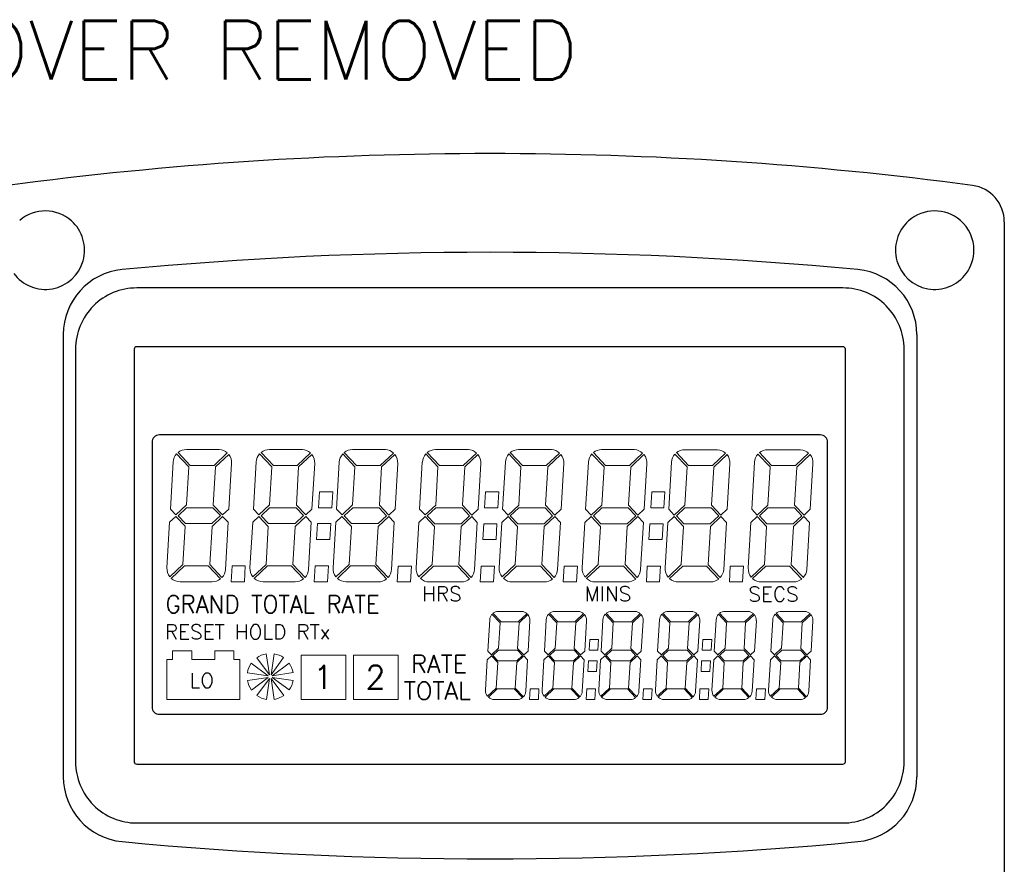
# Model space of a CAD drawing. Extents: x 0 to 501, y 0 to 279.
# Tile 4 of 12: x 37 to 70, y 71 to 99. Entities that reach past the tile are written whole.
import ezdxf

# ---------------------------------------------------------------- set-up
doc = ezdxf.new("R2010")
doc.units = 0
doc.header["$LTSCALE"] = 0.5
doc.header["$MEASUREMENT"] = 0
doc.layers.add('DISPLAY', color=6, linetype='Continuous', lineweight=25)
doc.styles.add('ROMANS', font='romans', dxfattribs={"height": 2.5})

# ---------------------------------------------------------------- blocks, each defined once
blk = doc.blocks.new('RT DISPLAY 0.25')
at = {"lineweight": 9}
for p, q in [((-10.244, 8.418), (-10.659, 8.858)), ((-9.383, 8.466), (-8.933, 8.889)), ((-8.884, 8.839), (-9.333, 8.415)), ((-7.418, 8.417), (-7.833, 8.857)), ((-6.557, 8.465), (-6.107, 8.888)), ((-6.058, 8.838), (-6.507, 8.414)), ((-4.592, 8.416), (-5.007, 8.856)), ((-3.731, 8.464), (-3.281, 8.887)), ((-3.232, 8.837), (-3.681, 8.413)), ((-1.766, 8.415), (-2.181, 8.855)), ((-0.905, 8.463), (-0.455, 8.886)), ((-0.406, 8.836), (-0.855, 8.412)), ((1.06, 8.414), (0.645, 8.854)), ((1.922, 8.462), (2.371, 8.885)), ((2.42, 8.835), (1.971, 8.411)), ((3.886, 8.413), (3.471, 8.853)), ((4.748, 8.461), (5.197, 8.884)), ((5.246, 8.834), (4.797, 8.41)), ((6.712, 8.412), (6.297, 8.852)), ((7.574, 8.46), (8.023, 8.883)), ((8.072, 8.833), (7.623, 8.409)), ((9.537, 8.412), (9.122, 8.852)), ((10.898, 8.833), (10.448, 8.409)), ((-10.775, 8.582), (-10.869, 6.981)), ((-10.775, 8.582), (-10.869, 6.981)), ((-10.321, 7.121), (-10.244, 8.418)), ((-9.333, 8.415), (-9.41, 7.118)), ((-8.878, 6.981), (-8.786, 8.529)), ((-7.949, 8.581), (-8.043, 6.98)), ((-7.949, 8.581), (-8.043, 6.98)), ((-7.495, 7.12), (-7.418, 8.417)), ((-6.507, 8.414), (-6.584, 7.117)), ((-6.052, 6.98), (-5.96, 8.528)), ((-5.123, 8.58), (-5.217, 6.979)), ((-5.123, 8.58), (-5.217, 6.979)), ((-4.669, 7.119), (-4.592, 8.416)), ((-3.681, 8.413), (-3.758, 7.116)), ((-3.226, 6.979), (-3.134, 8.527)), ((-2.297, 8.579), (-2.391, 6.978)), ((-2.297, 8.579), (-2.391, 6.978)), ((-1.843, 7.118), (-1.766, 8.415)), ((-0.855, 8.412), (-0.931, 7.115)), ((-0.4, 6.978), (-0.308, 8.526)), ((0.529, 8.578), (0.435, 6.977)), ((0.529, 8.578), (0.435, 6.977)), ((0.983, 7.117), (1.06, 8.414)), ((1.971, 8.411), (1.895, 7.115)), ((2.426, 6.977), (2.518, 8.525)), ((3.355, 8.577), (3.261, 6.976)), ((3.355, 8.577), (3.261, 6.976)), ((3.809, 7.117), (3.886, 8.413)), ((4.797, 8.41), (4.721, 7.114)), ((5.252, 6.976), (5.344, 8.524)), ((6.181, 8.576), (6.087, 6.975)), ((6.181, 8.576), (6.087, 6.975)), ((6.635, 7.116), (6.712, 8.412)), ((7.623, 8.409), (7.547, 7.113)), ((8.078, 6.975), (8.17, 8.523)), ((9.007, 8.577), (8.912, 6.975)), ((9.007, 8.577), (8.912, 6.975)), ((9.46, 7.116), (9.537, 8.412)), ((10.448, 8.409), (10.372, 7.113)), ((10.904, 6.975), (10.995, 8.523)), ((-5.829, 7.025), (-5.797, 7.565)), ((-5.797, 7.565), (-5.347, 7.565)), ((-5.378, 7.025), (-5.347, 7.565)), ((-0.177, 7.023), (-0.145, 7.563)), ((-0.145, 7.563), (0.305, 7.563)), ((0.274, 7.023), (0.305, 7.563)), ((5.475, 7.021), (5.507, 7.561)), ((5.507, 7.561), (5.958, 7.561)), ((5.926, 7.021), (5.958, 7.561)), ((-10.681, 6.781), (-10.321, 7.121)), ((-9.41, 7.118), (-9.091, 6.78)), ((-7.855, 6.781), (-7.495, 7.12)), ((-6.584, 7.117), (-6.265, 6.779)), ((-5.029, 6.78), (-4.669, 7.119)), ((-3.758, 7.116), (-3.439, 6.778)), ((-2.203, 6.779), (-1.843, 7.118)), ((-0.931, 7.115), (-0.613, 6.777)), ((0.623, 6.778), (0.983, 7.117)), ((1.895, 7.115), (2.214, 6.776)), ((3.449, 6.777), (3.809, 7.117)), ((4.721, 7.114), (5.04, 6.775)), ((6.275, 6.776), (6.635, 7.116)), ((7.547, 7.113), (7.866, 6.774)), ((9.1, 6.776), (9.46, 7.116)), ((10.372, 7.113), (10.691, 6.774)), ((-10.683, 6.731), (-10.896, 6.531)), ((-10.869, 6.981), (-10.681, 6.781)), ((-10.364, 6.393), (-10.683, 6.731)), ((-10.607, 6.754), (-10.319, 7.026)), ((-10.354, 6.486), (-10.607, 6.754)), ((-10.319, 7.026), (-9.42, 7.026)), ((-9.166, 6.757), (-9.454, 6.486)), ((-9.453, 6.39), (-9.092, 6.73)), ((-9.42, 7.026), (-9.166, 6.757)), ((-9.092, 6.73), (-8.904, 6.531)), ((-9.092, 6.73), (-8.904, 6.531)), ((-9.091, 6.78), (-8.878, 6.981)), ((-9.091, 6.78), (-8.878, 6.981)), ((-7.857, 6.73), (-8.07, 6.53)), ((-7.857, 6.73), (-8.07, 6.53)), ((-8.043, 6.98), (-7.855, 6.781)), ((-8.043, 6.98), (-7.855, 6.781)), ((-7.538, 6.392), (-7.857, 6.73)), ((-7.781, 6.753), (-7.493, 7.025)), ((-7.528, 6.485), (-7.781, 6.753)), ((-7.493, 7.025), (-6.594, 7.025)), ((-6.34, 6.756), (-6.628, 6.485)), ((-6.627, 6.389), (-6.266, 6.729)), ((-6.594, 7.025), (-6.34, 6.756)), ((-6.266, 6.729), (-6.078, 6.53)), ((-6.266, 6.729), (-6.078, 6.53)), ((-6.265, 6.779), (-6.052, 6.98)), ((-6.265, 6.779), (-6.052, 6.98)), ((-5.829, 7.025), (-5.378, 7.025)), ((-5.829, 7.025), (-5.378, 7.025)), ((-5.378, 7.025), (-5.829, 7.025)), ((-5.378, 7.025), (-5.829, 7.025)), ((-5.031, 6.729), (-5.244, 6.529)), ((-5.031, 6.729), (-5.244, 6.529)), ((-5.217, 6.979), (-5.029, 6.78)), ((-5.217, 6.979), (-5.029, 6.78)), ((-4.712, 6.391), (-5.031, 6.729)), ((-4.955, 6.752), (-4.667, 7.024)), ((-4.702, 6.484), (-4.955, 6.752)), ((-4.667, 7.024), (-3.768, 7.024)), ((-3.514, 6.755), (-3.802, 6.484)), ((-3.801, 6.388), (-3.44, 6.728)), ((-3.768, 7.024), (-3.514, 6.755)), ((-3.44, 6.728), (-3.252, 6.529)), ((-3.44, 6.728), (-3.252, 6.529)), ((-3.439, 6.778), (-3.226, 6.979)), ((-3.439, 6.778), (-3.226, 6.979)), ((-2.205, 6.729), (-2.418, 6.528)), ((-2.205, 6.729), (-2.418, 6.528)), ((-2.391, 6.978), (-2.203, 6.779)), ((-2.391, 6.978), (-2.203, 6.779)), ((-1.886, 6.39), (-2.205, 6.729)), ((-2.129, 6.751), (-1.841, 7.023)), ((-1.876, 6.483), (-2.129, 6.751)), ((-1.841, 7.023), (-0.942, 7.023)), ((-0.688, 6.754), (-0.976, 6.483)), ((-0.974, 6.387), (-0.614, 6.727)), ((-0.942, 7.023), (-0.688, 6.754)), ((-0.614, 6.727), (-0.426, 6.528)), ((-0.614, 6.727), (-0.426, 6.528)), ((-0.613, 6.777), (-0.4, 6.978)), ((-0.613, 6.777), (-0.4, 6.978)), ((-0.177, 7.023), (0.274, 7.023)), ((-0.177, 7.023), (0.274, 7.023)), ((0.274, 7.023), (-0.177, 7.023)), ((0.274, 7.023), (-0.177, 7.023)), ((0.621, 6.728), (0.408, 6.527)), ((0.621, 6.728), (0.408, 6.527)), ((0.435, 6.977), (0.623, 6.778)), ((0.435, 6.977), (0.623, 6.778)), ((0.94, 6.389), (0.621, 6.728)), ((0.697, 6.75), (0.985, 7.022)), ((0.95, 6.482), (0.697, 6.75)), ((0.985, 7.022), (1.885, 7.022)), ((2.138, 6.753), (1.85, 6.482)), ((1.852, 6.386), (2.212, 6.726)), ((1.885, 7.022), (2.138, 6.753)), ((2.212, 6.726), (2.4, 6.527)), ((2.212, 6.726), (2.4, 6.527)), ((2.214, 6.776), (2.426, 6.977)), ((2.214, 6.776), (2.426, 6.977)), ((3.447, 6.727), (3.234, 6.526)), ((3.447, 6.727), (3.234, 6.526)), ((3.261, 6.976), (3.449, 6.777)), ((3.261, 6.976), (3.449, 6.777)), ((3.766, 6.388), (3.447, 6.727)), ((3.523, 6.749), (3.811, 7.021)), ((3.776, 6.481), (3.523, 6.749)), ((3.811, 7.021), (4.711, 7.021)), ((4.964, 6.752), (4.676, 6.481)), ((4.678, 6.385), (5.038, 6.725)), ((4.711, 7.021), (4.964, 6.752)), ((5.038, 6.725), (5.226, 6.526)), ((5.038, 6.725), (5.226, 6.526)), ((5.04, 6.775), (5.252, 6.976)), ((5.04, 6.775), (5.252, 6.976)), ((5.475, 7.021), (5.926, 7.021)), ((5.475, 7.021), (5.926, 7.021)), ((5.926, 7.021), (5.475, 7.021)), ((5.926, 7.021), (5.475, 7.021)), ((6.273, 6.726), (6.06, 6.525)), ((6.273, 6.726), (6.06, 6.525)), ((6.087, 6.975), (6.275, 6.776)), ((6.087, 6.975), (6.275, 6.776)), ((6.592, 6.387), (6.273, 6.726)), ((6.349, 6.748), (6.637, 7.02)), ((6.602, 6.48), (6.349, 6.748)), ((6.637, 7.02), (7.537, 7.02)), ((7.79, 6.751), (7.502, 6.48)), ((7.504, 6.384), (7.864, 6.724)), ((7.537, 7.02), (7.79, 6.751)), ((7.864, 6.724), (8.052, 6.525)), ((7.864, 6.724), (8.052, 6.525)), ((7.866, 6.774), (8.078, 6.975)), ((7.866, 6.774), (8.078, 6.975)), ((9.098, 6.726), (8.885, 6.525)), ((8.912, 6.975), (9.1, 6.776)), ((8.912, 6.975), (9.1, 6.776)), ((9.174, 6.749), (9.462, 7.02)), ((9.427, 6.48), (9.174, 6.749)), ((9.462, 7.02), (10.362, 7.02)), ((10.615, 6.751), (10.327, 6.48)), ((10.329, 6.384), (10.689, 6.724)), ((10.362, 7.02), (10.615, 6.751)), ((10.689, 6.724), (10.877, 6.525)), ((10.689, 6.724), (10.877, 6.525)), ((10.691, 6.774), (10.904, 6.975)), ((10.691, 6.774), (10.904, 6.975)), ((-10.896, 6.531), (-10.987, 4.982)), ((-10.896, 6.531), (-10.987, 4.982)), ((-10.441, 5.096), (-10.364, 6.393)), ((-10.354, 6.486), (-9.454, 6.486)), ((-9.529, 5.093), (-9.453, 6.39)), ((-8.999, 4.929), (-8.904, 6.531)), ((-8.07, 6.53), (-8.161, 4.981)), ((-8.07, 6.53), (-8.161, 4.981)), ((-7.615, 5.095), (-7.538, 6.392)), ((-7.528, 6.485), (-6.628, 6.485)), ((-6.703, 5.092), (-6.627, 6.389)), ((-6.173, 4.928), (-6.078, 6.53)), ((-5.893, 5.945), (-5.861, 6.485)), ((-5.861, 6.485), (-5.41, 6.485)), ((-5.442, 5.945), (-5.41, 6.485)), ((-5.244, 6.529), (-5.335, 4.98)), ((-5.244, 6.529), (-5.335, 4.98)), ((-4.789, 5.094), (-4.712, 6.391)), ((-4.702, 6.484), (-3.802, 6.484)), ((-3.877, 5.091), (-3.801, 6.388)), ((-3.347, 4.927), (-3.252, 6.529)), ((-2.418, 6.528), (-2.509, 4.979)), ((-2.418, 6.528), (-2.509, 4.979)), ((-1.962, 5.093), (-1.886, 6.39)), ((-1.876, 6.483), (-0.976, 6.483)), ((-1.051, 5.09), (-0.974, 6.387)), ((-0.521, 4.926), (-0.426, 6.528)), ((-0.241, 5.943), (-0.209, 6.483)), ((-0.209, 6.483), (0.242, 6.483)), ((0.21, 5.943), (0.242, 6.483)), ((0.408, 6.527), (0.317, 4.978)), ((0.408, 6.527), (0.317, 4.978)), ((0.864, 5.092), (0.94, 6.389)), ((0.95, 6.482), (1.85, 6.482)), ((1.775, 5.09), (1.852, 6.386)), ((2.305, 4.925), (2.4, 6.527)), ((3.234, 6.526), (3.143, 4.977)), ((3.234, 6.526), (3.143, 4.977)), ((3.69, 5.092), (3.766, 6.388)), ((3.776, 6.481), (4.676, 6.481)), ((4.601, 5.089), (4.678, 6.385)), ((5.131, 4.924), (5.226, 6.526)), ((5.411, 5.941), (5.443, 6.481)), ((5.443, 6.481), (5.894, 6.481)), ((5.862, 5.941), (5.894, 6.481)), ((6.06, 6.525), (5.969, 4.976)), ((6.06, 6.525), (5.969, 4.976)), ((6.516, 5.091), (6.592, 6.387)), ((6.602, 6.48), (7.502, 6.48)), ((7.427, 5.088), (7.504, 6.384)), ((7.957, 4.923), (8.052, 6.525)), ((8.885, 6.525), (8.794, 4.977)), ((9.427, 6.48), (10.327, 6.48)), ((10.252, 5.088), (10.329, 6.384)), ((10.782, 4.923), (10.877, 6.525)), ((-5.893, 5.945), (-5.442, 5.945)), ((-5.893, 5.945), (-5.442, 5.945)), ((-5.442, 5.945), (-5.893, 5.945)), ((-5.442, 5.945), (-5.893, 5.945)), ((-0.241, 5.943), (0.21, 5.943)), ((-0.241, 5.943), (0.21, 5.943)), ((0.21, 5.943), (-0.241, 5.943)), ((0.21, 5.943), (-0.241, 5.943)), ((5.411, 5.941), (5.862, 5.941)), ((5.411, 5.941), (5.862, 5.941)), ((5.862, 5.941), (5.411, 5.941)), ((5.862, 5.941), (5.411, 5.941)), ((-10.889, 4.674), (-10.441, 5.096)), ((-10.84, 4.622), (-10.391, 5.046)), ((-10.391, 5.046), (-9.582, 5.046)), ((-9.582, 5.046), (-9.166, 4.605)), ((-9.114, 4.653), (-9.529, 5.093)), ((-8.804, 4.505), (-8.772, 5.045)), ((-8.772, 5.045), (-8.322, 5.045)), ((-8.353, 4.505), (-8.322, 5.045)), ((-8.063, 4.673), (-7.615, 5.095)), ((-8.014, 4.621), (-7.565, 5.045)), ((-7.565, 5.045), (-6.756, 5.045)), ((-6.756, 5.045), (-6.34, 4.604)), ((-6.288, 4.652), (-6.703, 5.092)), ((-5.978, 4.504), (-5.946, 5.044)), ((-5.946, 5.044), (-5.495, 5.044)), ((-5.527, 4.504), (-5.495, 5.044)), ((-5.237, 4.672), (-4.789, 5.094)), ((-5.188, 4.62), (-4.739, 5.044)), ((-4.739, 5.044), (-3.93, 5.044)), ((-3.93, 5.044), (-3.514, 4.603)), ((-3.462, 4.651), (-3.877, 5.091)), ((-3.152, 4.503), (-3.12, 5.043)), ((-3.12, 5.043), (-2.669, 5.043)), ((-2.701, 4.503), (-2.669, 5.043)), ((-2.411, 4.671), (-1.962, 5.093)), ((-2.362, 4.619), (-1.913, 5.043)), ((-1.913, 5.043), (-1.104, 5.043)), ((-1.104, 5.043), (-0.688, 4.602)), ((-0.636, 4.65), (-1.051, 5.09)), ((-0.326, 4.502), (-0.294, 5.042)), ((-0.294, 5.042), (0.157, 5.042)), ((0.125, 4.502), (0.157, 5.042)), ((0.415, 4.67), (0.864, 5.092)), ((0.464, 4.618), (0.913, 5.042)), ((0.913, 5.042), (1.723, 5.042)), ((1.723, 5.042), (2.138, 4.601)), ((2.191, 4.649), (1.775, 5.09)), ((2.5, 4.501), (2.532, 5.041)), ((2.532, 5.041), (2.983, 5.041)), ((2.951, 4.501), (2.983, 5.041)), ((3.241, 4.669), (3.69, 5.092)), ((3.29, 4.617), (3.739, 5.041)), ((3.739, 5.041), (4.549, 5.041)), ((4.549, 5.041), (4.964, 4.6)), ((5.017, 4.648), (4.601, 5.089)), ((5.326, 4.5), (5.358, 5.04)), ((5.358, 5.04), (5.809, 5.04)), ((5.777, 4.5), (5.809, 5.04)), ((6.067, 4.668), (6.516, 5.091)), ((6.116, 4.616), (6.565, 5.04)), ((6.565, 5.04), (7.375, 5.04)), ((7.375, 5.04), (7.79, 4.599)), ((7.843, 4.647), (7.427, 5.088)), ((8.151, 4.5), (8.183, 5.04)), ((8.183, 5.04), (8.634, 5.04)), ((8.602, 4.5), (8.634, 5.04)), ((8.941, 4.616), (9.39, 5.04)), ((9.39, 5.04), (10.2, 5.04)), ((10.2, 5.04), (10.615, 4.599)), ((10.668, 4.647), (10.252, 5.088)), ((-10.538, 4.506), (-9.448, 4.506)), ((-8.804, 4.505), (-8.353, 4.505)), ((-8.804, 4.505), (-8.353, 4.505)), ((-8.353, 4.505), (-8.804, 4.505)), ((-8.353, 4.505), (-8.804, 4.505)), ((-7.712, 4.505), (-6.622, 4.505)), ((-5.978, 4.504), (-5.527, 4.504)), ((-5.978, 4.504), (-5.527, 4.504)), ((-5.527, 4.504), (-5.978, 4.504)), ((-5.527, 4.504), (-5.978, 4.504)), ((-4.886, 4.504), (-3.796, 4.504)), ((-3.152, 4.503), (-2.701, 4.503)), ((-3.152, 4.503), (-2.701, 4.503)), ((-2.701, 4.503), (-3.152, 4.503)), ((-2.701, 4.503), (-3.152, 4.503)), ((-2.06, 4.503), (-0.97, 4.503)), ((-0.326, 4.502), (0.125, 4.502)), ((-0.326, 4.502), (0.125, 4.502)), ((0.125, 4.502), (-0.326, 4.502)), ((0.125, 4.502), (-0.326, 4.502)), ((0.766, 4.502), (1.856, 4.502)), ((2.5, 4.501), (2.951, 4.501)), ((2.5, 4.501), (2.951, 4.501)), ((2.951, 4.501), (2.5, 4.501)), ((2.951, 4.501), (2.5, 4.501)), ((3.592, 4.501), (4.682, 4.501)), ((5.326, 4.5), (5.777, 4.5)), ((5.326, 4.5), (5.777, 4.5)), ((5.777, 4.5), (5.326, 4.5)), ((5.777, 4.5), (5.326, 4.5)), ((6.418, 4.5), (7.508, 4.5)), ((8.151, 4.5), (8.602, 4.5)), ((8.151, 4.5), (8.602, 4.5)), ((8.602, 4.5), (8.151, 4.5)), ((8.602, 4.5), (8.151, 4.5)), ((9.243, 4.5), (10.333, 4.5)), ((0.348, 3.108), (0.072, 3.401)), ((0.106, 3.434), (0.383, 3.14)), ((1.083, 3.5), (0.294, 3.5)), ((0.965, 3.141), (1.265, 3.423)), ((1.298, 3.389), (0.998, 3.107)), ((2.275, 3.108), (1.998, 3.401)), ((2.033, 3.434), (2.31, 3.14)), ((3.009, 3.5), (2.221, 3.5)), ((2.892, 3.141), (3.191, 3.423)), ((3.224, 3.389), (2.925, 3.107)), ((4.201, 3.108), (3.925, 3.401)), ((3.959, 3.434), (4.236, 3.14)), ((4.936, 3.5), (4.147, 3.5)), ((4.818, 3.141), (5.118, 3.423)), ((5.151, 3.389), (4.851, 3.107)), ((6.128, 3.108), (5.851, 3.401)), ((5.886, 3.434), (6.163, 3.14)), ((6.862, 3.5), (6.074, 3.5)), ((6.744, 3.141), (7.044, 3.423)), ((7.077, 3.389), (6.778, 3.107)), ((8.054, 3.108), (7.778, 3.401)), ((7.812, 3.434), (8.089, 3.14)), ((8.789, 3.5), (8, 3.5)), ((8.671, 3.141), (8.97, 3.423)), ((9.004, 3.389), (8.704, 3.107)), ((9.981, 3.108), (9.704, 3.401)), ((9.739, 3.434), (10.016, 3.14)), ((10.715, 3.5), (9.927, 3.5)), ((10.597, 3.141), (10.897, 3.423)), ((10.93, 3.389), (10.63, 3.107)), ((-0.005, 3.218), (-0.068, 2.15)), ((-0.005, 3.218), (-0.068, 2.15)), ((0.297, 2.244), (0.348, 3.108)), ((0.383, 3.14), (0.965, 3.141)), ((0.998, 3.107), (0.947, 2.242)), ((1.302, 2.15), (1.363, 3.183)), ((1.921, 3.218), (1.858, 2.15)), ((1.921, 3.218), (1.858, 2.15)), ((2.224, 2.244), (2.275, 3.108)), ((2.31, 3.14), (2.892, 3.141)), ((2.925, 3.107), (2.874, 2.242)), ((3.228, 2.15), (3.289, 3.183)), ((3.848, 3.218), (3.785, 2.15)), ((3.848, 3.218), (3.785, 2.15)), ((4.15, 2.244), (4.201, 3.108)), ((4.236, 3.14), (4.818, 3.141)), ((4.851, 3.107), (4.8, 2.242)), ((5.155, 2.15), (5.216, 3.183)), ((5.774, 3.218), (5.711, 2.15)), ((5.774, 3.218), (5.711, 2.15)), ((6.077, 2.244), (6.128, 3.108)), ((6.163, 3.14), (6.744, 3.141)), ((6.778, 3.107), (6.727, 2.242)), ((7.081, 2.15), (7.142, 3.183)), ((7.701, 3.218), (7.637, 2.15)), ((7.701, 3.218), (7.637, 2.15)), ((8.003, 2.244), (8.054, 3.108)), ((8.089, 3.14), (8.671, 3.141)), ((8.704, 3.107), (8.653, 2.242)), ((9.008, 2.15), (9.069, 3.183)), ((9.627, 3.218), (9.564, 2.15)), ((9.627, 3.218), (9.564, 2.15)), ((9.93, 2.244), (9.981, 3.108)), ((10.016, 3.14), (10.597, 3.141)), ((10.63, 3.107), (10.579, 2.242)), ((10.934, 2.15), (10.995, 3.183)), ((3.376, 2.18), (3.398, 2.541)), ((3.398, 2.541), (3.698, 2.541)), ((3.677, 2.18), (3.698, 2.541)), ((7.229, 2.18), (7.251, 2.541)), ((7.251, 2.541), (7.551, 2.541)), ((7.53, 2.18), (7.551, 2.541)), ((-0.068, 2.15), (0.057, 2.017)), ((-0.068, 2.15), (0.057, 2.017)), ((0.057, 2.017), (0.297, 2.244)), ((0.106, 1.999), (0.298, 2.18)), ((0.298, 2.18), (0.94, 2.18)), ((0.94, 2.18), (1.109, 2.001)), ((0.947, 2.242), (1.16, 2.017)), ((1.16, 2.017), (1.302, 2.15)), ((1.16, 2.017), (1.302, 2.15)), ((1.858, 2.15), (1.983, 2.017)), ((1.858, 2.15), (1.983, 2.017)), ((1.983, 2.017), (2.224, 2.244)), ((2.033, 1.999), (2.225, 2.18)), ((2.225, 2.18), (2.867, 2.18)), ((2.867, 2.18), (3.036, 2.001)), ((2.874, 2.242), (3.086, 2.017)), ((3.086, 2.017), (3.228, 2.15)), ((3.086, 2.017), (3.228, 2.15)), ((3.376, 2.18), (3.677, 2.18)), ((3.376, 2.18), (3.677, 2.18)), ((3.677, 2.18), (3.376, 2.18)), ((3.677, 2.18), (3.376, 2.18)), ((3.785, 2.15), (3.91, 2.017)), ((3.785, 2.15), (3.91, 2.017)), ((3.91, 2.017), (4.15, 2.244)), ((3.959, 1.999), (4.151, 2.18)), ((4.151, 2.18), (4.793, 2.18)), ((4.793, 2.18), (4.962, 2.001)), ((4.8, 2.242), (5.013, 2.017)), ((5.013, 2.017), (5.155, 2.15)), ((5.013, 2.017), (5.155, 2.15)), ((5.711, 2.15), (5.836, 2.017)), ((5.711, 2.15), (5.836, 2.017)), ((5.836, 2.017), (6.077, 2.244)), ((5.886, 1.999), (6.078, 2.18)), ((6.078, 2.18), (6.72, 2.18)), ((6.72, 2.18), (6.889, 2.001)), ((6.727, 2.242), (6.939, 2.017)), ((6.939, 2.017), (7.081, 2.15)), ((6.939, 2.017), (7.081, 2.15)), ((7.229, 2.18), (7.53, 2.18)), ((7.229, 2.18), (7.53, 2.18)), ((7.53, 2.18), (7.229, 2.18)), ((7.53, 2.18), (7.229, 2.18)), ((7.637, 2.15), (7.763, 2.017)), ((7.637, 2.15), (7.763, 2.017)), ((7.763, 2.017), (8.003, 2.244)), ((7.812, 1.999), (8.004, 2.18)), ((8.004, 2.18), (8.646, 2.18)), ((8.646, 2.18), (8.815, 2.001)), ((8.653, 2.242), (8.866, 2.017)), ((8.866, 2.017), (9.008, 2.15)), ((8.866, 2.017), (9.008, 2.15)), ((9.564, 2.15), (9.689, 2.017)), ((9.564, 2.15), (9.689, 2.017)), ((9.689, 2.017), (9.93, 2.244)), ((9.739, 1.999), (9.931, 2.18)), ((9.931, 2.18), (10.573, 2.18)), ((10.573, 2.18), (10.741, 2.001)), ((10.579, 2.242), (10.792, 2.017)), ((10.792, 2.017), (10.934, 2.15)), ((10.792, 2.017), (10.934, 2.15)), ((-0.086, 1.85), (-0.147, 0.817)), ((-0.086, 1.85), (-0.147, 0.817)), ((0.056, 1.984), (-0.086, 1.85)), ((0.056, 1.984), (-0.086, 1.85)), ((0.269, 1.758), (0.056, 1.984)), ((0.275, 1.82), (0.106, 1.999)), ((0.218, 0.893), (0.269, 1.758)), ((0.917, 1.82), (0.275, 1.82)), ((0.867, 0.892), (0.918, 1.757)), ((1.109, 2.001), (0.917, 1.82)), ((0.918, 1.757), (1.159, 1.983)), ((1.159, 1.983), (1.284, 1.85)), ((1.159, 1.983), (1.284, 1.85)), ((1.221, 0.783), (1.284, 1.85)), ((1.84, 1.85), (1.779, 0.817)), ((1.84, 1.85), (1.779, 0.817)), ((1.982, 1.984), (1.84, 1.85)), ((1.982, 1.984), (1.84, 1.85)), ((2.195, 1.758), (1.982, 1.984)), ((2.202, 1.82), (2.033, 1.999)), ((2.144, 0.893), (2.195, 1.758)), ((2.844, 1.82), (2.202, 1.82)), ((2.794, 0.892), (2.845, 1.757)), ((3.036, 2.001), (2.844, 1.82)), ((2.845, 1.757), (3.085, 1.983)), ((3.085, 1.983), (3.21, 1.85)), ((3.085, 1.983), (3.21, 1.85)), ((3.147, 0.783), (3.21, 1.85)), ((3.334, 1.46), (3.355, 1.82)), ((3.355, 1.82), (3.656, 1.82)), ((3.635, 1.46), (3.656, 1.82)), ((3.767, 1.85), (3.706, 0.817)), ((3.767, 1.85), (3.706, 0.817)), ((3.909, 1.984), (3.767, 1.85)), ((3.909, 1.984), (3.767, 1.85)), ((4.121, 1.758), (3.909, 1.984)), ((4.128, 1.82), (3.959, 1.999)), ((4.07, 0.893), (4.121, 1.758)), ((4.77, 1.82), (4.128, 1.82)), ((4.72, 0.892), (4.771, 1.757)), ((4.962, 2.001), (4.77, 1.82)), ((4.771, 1.757), (5.012, 1.983)), ((5.012, 1.983), (5.137, 1.85)), ((5.012, 1.983), (5.137, 1.85)), ((5.074, 0.783), (5.137, 1.85)), ((5.693, 1.85), (5.632, 0.817)), ((5.693, 1.85), (5.632, 0.817)), ((5.835, 1.984), (5.693, 1.85)), ((5.835, 1.984), (5.693, 1.85)), ((6.048, 1.758), (5.835, 1.984)), ((6.055, 1.82), (5.886, 1.999)), ((5.997, 0.893), (6.048, 1.758)), ((6.697, 1.82), (6.055, 1.82)), ((6.647, 0.892), (6.698, 1.757)), ((6.889, 2.001), (6.697, 1.82)), ((6.698, 1.757), (6.938, 1.983)), ((6.938, 1.983), (7.063, 1.85)), ((6.938, 1.983), (7.063, 1.85)), ((7, 0.783), (7.063, 1.85)), ((7.187, 1.46), (7.208, 1.82)), ((7.208, 1.82), (7.509, 1.82)), ((7.487, 1.46), (7.509, 1.82)), ((7.62, 1.85), (7.559, 0.817)), ((7.62, 1.85), (7.559, 0.817)), ((7.762, 1.984), (7.62, 1.85)), ((7.762, 1.984), (7.62, 1.85)), ((7.974, 1.758), (7.762, 1.984)), ((7.981, 1.82), (7.812, 1.999)), ((7.923, 0.893), (7.974, 1.758)), ((8.623, 1.82), (7.981, 1.82)), ((8.573, 0.892), (8.624, 1.757)), ((8.815, 2.001), (8.623, 1.82)), ((8.624, 1.757), (8.865, 1.983)), ((8.865, 1.983), (8.99, 1.85)), ((8.865, 1.983), (8.99, 1.85)), ((8.927, 0.783), (8.99, 1.85)), ((9.546, 1.85), (9.485, 0.817)), ((9.546, 1.85), (9.485, 0.817)), ((9.688, 1.984), (9.546, 1.85)), ((9.688, 1.984), (9.546, 1.85)), ((9.901, 1.758), (9.688, 1.984)), ((9.908, 1.82), (9.739, 1.999)), ((9.85, 0.893), (9.901, 1.758)), ((10.549, 1.82), (9.908, 1.82)), ((10.5, 0.892), (10.551, 1.757)), ((10.741, 2.001), (10.549, 1.82)), ((10.551, 1.757), (10.791, 1.983)), ((10.791, 1.983), (10.916, 1.85)), ((10.791, 1.983), (10.916, 1.85)), ((10.853, 0.783), (10.916, 1.85)), ((3.334, 1.46), (3.635, 1.46)), ((3.334, 1.46), (3.635, 1.46)), ((3.635, 1.46), (3.334, 1.46)), ((3.635, 1.46), (3.334, 1.46)), ((7.187, 1.46), (7.487, 1.46)), ((7.187, 1.46), (7.487, 1.46)), ((7.487, 1.46), (7.187, 1.46)), ((7.487, 1.46), (7.187, 1.46)), ((-0.081, 0.612), (0.218, 0.893)), ((-0.049, 0.577), (0.251, 0.86)), ((0.251, 0.86), (0.832, 0.86)), ((0.832, 0.86), (1.109, 0.567)), ((1.144, 0.598), (0.867, 0.892)), ((1.351, 0.5), (1.372, 0.86)), ((1.372, 0.86), (1.673, 0.86)), ((1.651, 0.5), (1.673, 0.86)), ((1.845, 0.612), (2.144, 0.893)), ((1.878, 0.577), (2.177, 0.86)), ((2.177, 0.86), (2.759, 0.86)), ((2.759, 0.86), (3.036, 0.567)), ((3.071, 0.598), (2.794, 0.892)), ((3.277, 0.5), (3.298, 0.86)), ((3.298, 0.86), (3.599, 0.86)), ((3.578, 0.5), (3.599, 0.86)), ((3.772, 0.612), (4.07, 0.893)), ((3.804, 0.577), (4.103, 0.86)), ((4.103, 0.86), (4.685, 0.86)), ((4.685, 0.86), (4.962, 0.567)), ((4.997, 0.598), (4.72, 0.892)), ((5.204, 0.5), (5.225, 0.86)), ((5.225, 0.86), (5.526, 0.86)), ((5.504, 0.5), (5.526, 0.86)), ((5.698, 0.612), (5.997, 0.893)), ((5.73, 0.577), (6.03, 0.86)), ((6.03, 0.86), (6.612, 0.86)), ((6.612, 0.86), (6.889, 0.567)), ((6.924, 0.598), (6.647, 0.892)), ((7.13, 0.5), (7.151, 0.86)), ((7.151, 0.86), (7.452, 0.86)), ((7.431, 0.5), (7.452, 0.86)), ((7.624, 0.612), (7.923, 0.893)), ((7.657, 0.577), (7.956, 0.86)), ((7.956, 0.86), (8.538, 0.86)), ((8.538, 0.86), (8.815, 0.567)), ((8.85, 0.598), (8.573, 0.892)), ((9.057, 0.5), (9.078, 0.86)), ((9.078, 0.86), (9.378, 0.86)), ((9.357, 0.5), (9.378, 0.86)), ((9.551, 0.612), (9.85, 0.893)), ((9.583, 0.577), (9.883, 0.86)), ((9.883, 0.86), (10.465, 0.86)), ((10.465, 0.86), (10.742, 0.567)), ((10.777, 0.598), (10.5, 0.892)), ((0.921, 0.5), (0.152, 0.5)), ((1.351, 0.5), (1.651, 0.5)), ((1.351, 0.5), (1.651, 0.5)), ((1.651, 0.5), (1.351, 0.5)), ((1.651, 0.5), (1.351, 0.5)), ((2.848, 0.5), (2.079, 0.5)), ((3.277, 0.5), (3.578, 0.5)), ((3.277, 0.5), (3.578, 0.5)), ((3.578, 0.5), (3.277, 0.5)), ((3.578, 0.5), (3.277, 0.5)), ((4.774, 0.5), (4.005, 0.5)), ((5.204, 0.5), (5.504, 0.5)), ((5.204, 0.5), (5.504, 0.5)), ((5.504, 0.5), (5.204, 0.5)), ((5.504, 0.5), (5.204, 0.5)), ((6.701, 0.5), (5.932, 0.5)), ((7.13, 0.5), (7.431, 0.5)), ((7.13, 0.5), (7.431, 0.5)), ((7.431, 0.5), (7.13, 0.5)), ((7.431, 0.5), (7.13, 0.5)), ((8.627, 0.5), (7.858, 0.5)), ((9.057, 0.5), (9.357, 0.5)), ((9.057, 0.5), (9.357, 0.5)), ((9.357, 0.5), (9.057, 0.5)), ((9.357, 0.5), (9.057, 0.5)), ((10.554, 0.5), (9.785, 0.5))]:
    blk.add_line(p, q, dxfattribs=at)
at = {"lineweight": 18}
blk.add_lwpolyline([(-11.245, 0), (11.245, 0, 0.414214), (11.495, 0.25), (11.495, 9.25, 0.414214), (11.245, 9.5), (-11.245, 9.5, 0.414214), (-11.495, 9.25), (-11.495, 0.25, 0.414214)], format="xyb", close=True, dxfattribs=at)
at = {"lineweight": 9}
for points in [[(-9.205, 9.006), (-10.325, 9.006, 0.170906), (-10.607, 8.906), (-10.192, 8.466), (-9.383, 8.466), (-8.933, 8.889, 0.169288)], [(-6.379, 9.005), (-7.499, 9.005, 0.170906), (-7.781, 8.905), (-7.366, 8.465), (-6.557, 8.465), (-6.107, 8.888, 0.169288)], [(-3.553, 9.004), (-4.673, 9.004, 0.170906), (-4.955, 8.905), (-4.54, 8.464), (-3.731, 8.464), (-3.281, 8.887, 0.169288)], [(-0.727, 9.003), (-1.847, 9.003, 0.170906), (-2.129, 8.904), (-1.714, 8.463), (-0.905, 8.463), (-0.455, 8.886, 0.169288)], [(2.099, 9.002), (0.979, 9.002, 0.170906), (0.697, 8.903), (1.112, 8.462), (1.922, 8.462), (2.371, 8.885, 0.169288)], [(4.925, 9.001), (3.805, 9.001, 0.170906), (3.523, 8.902), (3.938, 8.461), (4.748, 8.461), (5.197, 8.884, 0.169288)], [(7.751, 9), (6.631, 9, 0.170906), (6.349, 8.901), (6.764, 8.46), (7.574, 8.46), (8.023, 8.883, 0.169288)], [(10.576, 9), (9.456, 9, 0.170906), (9.174, 8.901), (9.589, 8.46), (10.399, 8.46), (10.848, 8.884, 0.169288)], [(8.892, 4.668), (9.341, 5.091), (9.417, 6.387), (9.098, 6.726), (8.885, 6.525), (8.794, 4.977, 0.186123)], [(-7.499, 1.347), (-7.929, 1.922, -0.111849), (-7.608, 2.057)], [(-7.019, 1.926), (-7.444, 1.347), (-7.342, 2.058, -0.111849)], [(-8.117, 1.733), (-7.538, 1.308), (-8.248, 1.41, -0.111849)], [(-6.83, 1.739, -0.111849), (-6.695, 1.418), (-7.405, 1.309)], [(-8.112, 0.823, -0.111849), (-8.247, 1.144), (-7.538, 1.253)], [(-7.499, 1.214), (-7.601, 0.504, -0.111849), (-7.923, 0.635)], [(-7.334, 0.505), (-7.443, 1.214), (-7.013, 0.64, -0.111849)], [(-6.826, 0.829), (-7.404, 1.253), (-6.694, 1.151, -0.111849)]]:
    blk.add_lwpolyline(points, format="xyb", close=True, dxfattribs=at)
for points in [[(-8.706, 1.862), (-8.706, 2.155), (-9.363, 2.155), (-9.363, 1.862), (-10.14, 1.862), (-10.14, 2.155), (-10.798, 2.155), (-10.798, 1.862), (-10.993, 1.862), (-10.993, 0.505), (-8.51, 0.505), (-8.51, 1.862)], [(-6.416, 0.5), (-4.904, 0.5), (-4.904, 2.011), (-6.416, 2.011)], [(-6.416, 0.5), (-4.904, 0.5), (-4.904, 2.011), (-6.416, 2.011)], [(-6.416, 0.5), (-4.904, 0.5), (-4.904, 2.011), (-6.416, 2.011)], [(-4.636, 0.5), (-3.124, 0.5), (-3.124, 2.011), (-4.636, 2.011)]]:
    blk.add_lwpolyline(points, close=True, dxfattribs=at)
for centre, radius, start, end in [((-10.325, 8.556), 0.45, 137.8263, 176.6203), ((-9.235, 8.556), 0.45, 356.6203, 38.794), ((-9.235, 8.556), 0.45, 356.6203, 38.794), ((-7.499, 8.555), 0.45, 137.8263, 176.6203), ((-7.499, 8.555), 0.45, 137.8263, 176.6203), ((-6.409, 8.555), 0.45, 356.6203, 38.794), ((-6.409, 8.555), 0.45, 356.6203, 38.794), ((-4.673, 8.554), 0.45, 137.8263, 176.6203), ((-4.673, 8.554), 0.45, 137.8263, 176.6203), ((-3.583, 8.554), 0.45, 356.6203, 38.794), ((-3.583, 8.554), 0.45, 356.6203, 38.794), ((-1.847, 8.553), 0.45, 137.8263, 176.6203), ((-1.847, 8.553), 0.45, 137.8263, 176.6203), ((-0.757, 8.553), 0.45, 356.6203, 38.794), ((-0.757, 8.553), 0.45, 356.6203, 38.794), ((0.979, 8.552), 0.45, 137.8263, 176.6203), ((0.979, 8.552), 0.45, 137.8263, 176.6203), ((2.069, 8.552), 0.45, 356.6203, 38.794), ((2.069, 8.552), 0.45, 356.6203, 38.794), ((3.805, 8.551), 0.45, 137.8263, 176.6203), ((3.805, 8.551), 0.45, 137.8263, 176.6203), ((4.895, 8.551), 0.45, 356.6203, 38.794), ((4.895, 8.551), 0.45, 356.6203, 38.794), ((6.631, 8.55), 0.45, 137.8263, 176.6203), ((6.631, 8.55), 0.45, 137.8263, 176.6203), ((7.721, 8.55), 0.45, 356.6203, 38.794), ((7.721, 8.55), 0.45, 356.6203, 38.794), ((9.456, 8.55), 0.45, 137.8263, 176.6203), ((9.456, 8.55), 0.45, 137.8263, 176.6203), ((10.546, 8.55), 0.45, 356.6203, 38.794), ((10.546, 8.55), 0.45, 356.6203, 38.794), ((-10.538, 4.956), 0.45, 176.6203, 218.794), ((-9.448, 4.956), 0.45, 317.8263, 356.6203), ((-7.712, 4.955), 0.45, 176.6203, 218.794), ((-6.622, 4.955), 0.45, 317.8263, 356.6203), ((-4.886, 4.954), 0.45, 176.6203, 218.794), ((-3.796, 4.954), 0.45, 317.8263, 356.6203), ((-2.06, 4.953), 0.45, 176.6203, 218.794), ((-0.97, 4.953), 0.45, 317.8263, 356.6203), ((0.766, 4.952), 0.45, 176.6203, 218.794), ((1.856, 4.952), 0.45, 317.8263, 356.6203), ((3.592, 4.951), 0.45, 176.6203, 218.794), ((4.682, 4.951), 0.45, 317.8263, 356.6203), ((6.418, 4.95), 0.45, 176.6203, 218.794), ((7.508, 4.95), 0.45, 317.8263, 356.6203), ((7.508, 4.95), 0.45, 317.8263, 356.6203), ((10.333, 4.95), 0.45, 317.8263, 356.6203), ((10.333, 4.95), 0.45, 317.8263, 356.6203), ((-10.538, 4.956), 0.45, 227.8263, 270), ((-10.538, 4.956), 0.45, 227.8263, 270), ((-9.448, 4.956), 0.45, 270, 308.794), ((-9.448, 4.956), 0.45, 270, 308.794), ((-7.712, 4.955), 0.45, 227.8263, 270), ((-7.712, 4.955), 0.45, 227.8263, 270), ((-6.622, 4.955), 0.45, 270, 308.794), ((-6.622, 4.955), 0.45, 270, 308.794), ((-4.886, 4.954), 0.45, 227.8263, 270), ((-4.886, 4.954), 0.45, 227.8263, 270), ((-3.796, 4.954), 0.45, 270, 308.794), ((-3.796, 4.954), 0.45, 270, 308.794), ((-2.06, 4.953), 0.45, 227.8263, 270), ((-2.06, 4.953), 0.45, 227.8263, 270), ((-0.97, 4.953), 0.45, 270, 308.794), ((-0.97, 4.953), 0.45, 270, 308.794), ((0.766, 4.952), 0.45, 227.8263, 270), ((0.766, 4.952), 0.45, 227.8263, 270), ((1.856, 4.952), 0.45, 270, 308.794), ((1.856, 4.952), 0.45, 270, 308.794), ((3.592, 4.951), 0.45, 227.8263, 270), ((3.592, 4.951), 0.45, 227.8263, 270), ((4.682, 4.951), 0.45, 270, 308.794), ((4.682, 4.951), 0.45, 270, 308.794), ((6.418, 4.95), 0.45, 227.8263, 270), ((6.418, 4.95), 0.45, 227.8263, 270), ((7.508, 4.95), 0.45, 270, 308.794), ((7.508, 4.95), 0.45, 270, 308.794), ((9.243, 4.95), 0.45, 227.8263, 270), ((9.243, 4.95), 0.45, 227.8263, 270), ((10.333, 4.95), 0.45, 270, 308.794), ((10.333, 4.95), 0.45, 270, 308.794), ((0.294, 3.2), 0.3, 137.8263, 176.6203), ((0.294, 3.2), 0.3, 137.8263, 176.6203), ((0.294, 3.2), 0.3, 90, 128.794), ((0.294, 3.2), 0.3, 90, 128.794), ((1.063, 3.201), 0.3, 47.8263, 86.2599), ((1.063, 3.201), 0.3, 356.6203, 38.794), ((1.063, 3.201), 0.3, 356.6203, 38.794), ((2.221, 3.2), 0.3, 137.8263, 176.6203), ((2.221, 3.2), 0.3, 137.8263, 176.6203), ((2.221, 3.2), 0.3, 90, 128.794), ((2.221, 3.2), 0.3, 90, 128.794), ((2.99, 3.201), 0.3, 47.8263, 86.2599), ((2.99, 3.201), 0.3, 356.6203, 38.794), ((2.99, 3.201), 0.3, 356.6203, 38.794), ((4.147, 3.2), 0.3, 137.8263, 176.6203), ((4.147, 3.2), 0.3, 137.8263, 176.6203), ((4.147, 3.2), 0.3, 90, 128.794), ((4.147, 3.2), 0.3, 90, 128.794), ((4.916, 3.201), 0.3, 47.8263, 86.2599), ((4.916, 3.201), 0.3, 356.6203, 38.794), ((4.916, 3.201), 0.3, 356.6203, 38.794), ((6.074, 3.2), 0.3, 137.8263, 176.6203), ((6.074, 3.2), 0.3, 137.8263, 176.6203), ((6.074, 3.2), 0.3, 90, 128.794), ((6.074, 3.2), 0.3, 90, 128.794), ((6.843, 3.201), 0.3, 47.8263, 86.2599), ((6.843, 3.201), 0.3, 356.6203, 38.794), ((6.843, 3.201), 0.3, 356.6203, 38.794), ((8, 3.2), 0.3, 137.8263, 176.6203), ((8, 3.2), 0.3, 137.8263, 176.6203), ((8, 3.2), 0.3, 90, 128.794), ((8, 3.2), 0.3, 90, 128.794), ((8.769, 3.201), 0.3, 47.8263, 86.2599), ((8.769, 3.201), 0.3, 356.6203, 38.794), ((8.769, 3.201), 0.3, 356.6203, 38.794), ((9.927, 3.2), 0.3, 137.8263, 176.6203), ((9.927, 3.2), 0.3, 137.8263, 176.6203), ((9.927, 3.2), 0.3, 90, 128.794), ((9.927, 3.2), 0.3, 90, 128.794), ((10.695, 3.201), 0.3, 47.8263, 86.2599), ((10.695, 3.201), 0.3, 356.6203, 38.794), ((10.695, 3.201), 0.3, 356.6203, 38.794), ((0.152, 0.8), 0.3, 176.6203, 218.794), ((0.921, 0.8), 0.3, 317.8263, 356.6203), ((0.921, 0.8), 0.3, 317.8263, 356.6203), ((2.079, 0.8), 0.3, 176.6203, 218.794), ((2.848, 0.8), 0.3, 317.8263, 356.6203), ((2.848, 0.8), 0.3, 317.8263, 356.6203), ((4.005, 0.8), 0.3, 176.6203, 218.794), ((4.774, 0.8), 0.3, 317.8263, 356.6203), ((4.774, 0.8), 0.3, 317.8263, 356.6203), ((5.932, 0.8), 0.3, 176.6203, 218.794), ((6.701, 0.8), 0.3, 317.8263, 356.6203), ((6.701, 0.8), 0.3, 317.8263, 356.6203), ((7.858, 0.8), 0.3, 176.6203, 218.794), ((8.627, 0.8), 0.3, 317.8263, 356.6203), ((8.627, 0.8), 0.3, 317.8263, 356.6203), ((9.785, 0.8), 0.3, 176.6203, 218.794), ((10.554, 0.8), 0.3, 317.8263, 356.6203), ((10.554, 0.8), 0.3, 317.8263, 356.6203), ((0.152, 0.8), 0.3, 227.8263, 270), ((0.152, 0.8), 0.3, 227.8263, 270), ((0.921, 0.8), 0.3, 270, 308.794), ((0.921, 0.8), 0.3, 270, 308.794), ((2.079, 0.8), 0.3, 227.8263, 270), ((2.079, 0.8), 0.3, 227.8263, 270), ((2.848, 0.8), 0.3, 270, 308.794), ((2.848, 0.8), 0.3, 270, 308.794), ((4.005, 0.8), 0.3, 227.8263, 270), ((4.005, 0.8), 0.3, 227.8263, 270), ((4.774, 0.8), 0.3, 270, 308.794), ((4.774, 0.8), 0.3, 270, 308.794), ((5.932, 0.8), 0.3, 227.8263, 270), ((5.932, 0.8), 0.3, 227.8263, 270), ((6.701, 0.8), 0.3, 270, 308.794), ((6.701, 0.8), 0.3, 270, 308.794), ((7.858, 0.8), 0.3, 227.8263, 270), ((7.858, 0.8), 0.3, 227.8263, 270), ((8.627, 0.8), 0.3, 270, 308.794), ((8.627, 0.8), 0.3, 270, 308.794), ((9.785, 0.8), 0.3, 227.8263, 270), ((9.785, 0.8), 0.3, 227.8263, 270), ((10.554, 0.8), 0.3, 270, 308.794), ((10.554, 0.8), 0.3, 270, 308.794)]:
    blk.add_arc(centre, radius, start, end, dxfattribs=at)
at = {"lineweight": 9, "style": 'ROMANS'}
for s, height, p in [('MINS', 0.5, (3.227, 3.847)), ('HRS', 0.5, (-2.307, 3.843)), ('SECS', 0.5, (8.795, 3.837)), ('RESET HOLD RTx', 0.5, (-11.058, 2.55)), ('RATE', 0.6, (-2.676, 1.411)), ('LO', 0.5, (-10.217, 0.904)), ('1', 0.8, (-6.017, 0.86)), ('2', 0.8, (-4.237, 0.86)), ('TOTAL', 0.6, (-2.93, 0.5))]:
    blk.add_text(s, height=height, dxfattribs=at).set_placement(p)
at = {"lineweight": 9, "style": 'ROMANS', "width": 0.95}
blk.add_text('GRAND TOTAL RATE', height=0.6, dxfattribs=at).set_placement((-11.031, 3.444))

msp = doc.modelspace()

# ---------------------------------------------------------------- linework, layer by layer
at = {"color": 7}
msp.add_line((70.204, 92.358), (70.204, 43.051), dxfattribs=at)
at = {"color": 7, "linetype": 'Continuous'}
for p, q in [((38.18, 88.522), (38.18, 73.484)), ((67.227, 88.522), (67.227, 73.484))]:
    msp.add_line(p, q, dxfattribs=at)
at = {"color": 7}
msp.add_lwpolyline([(69.049, 91.948), (68.983, 92.074), (68.904, 92.193), (68.812, 92.303), (68.708, 92.402)], dxfattribs=at)
for points in [[(40.681, 71.909), (64.712, 71.909, 0.414214), (66.796, 73.992), (66.796, 88.023, 0.414214), (64.712, 90.106), (40.681, 90.106, 0.414214), (38.598, 88.023), (38.598, 73.992, 0.414214)], [(40.681, 73.909), (64.712, 73.909, 0.414214), (64.796, 73.992), (64.796, 88.023, 0.414214), (64.712, 88.106), (40.681, 88.106, 0.414214), (40.598, 88.023), (40.598, 73.992, 0.414214)]]:
    msp.add_lwpolyline(points, format="xyb", close=True, dxfattribs=at)
msp.add_lwpolyline([(41.452, 75.606), (63.942, 75.606, 0.414214), (64.192, 75.856), (64.192, 84.856, 0.414214), (63.942, 85.106), (41.452, 85.106, 0.414214), (41.202, 84.856), (41.202, 75.856, 0.414214)], format="xyb", close=True)
msp.add_lwpolyline([(41.452, 75.606), (63.942, 75.606, 0.414214), (64.192, 75.856), (64.192, 84.856, 0.414214), (63.942, 85.106), (41.452, 85.106, 0.414214), (41.202, 84.856), (41.202, 75.856, 0.414214)], format="xyb", close=True)
at = {"color": 7, "linetype": 'Continuous'}
msp.add_lwpolyline([(38.18, 73.484, 0.386623), (40.185, 71.274, 0.386623)], format="xyb", dxfattribs=at)
at = {"color": 7}
for centre, radius, start, end in [((52.704, -30.322), 125, 82.4543, 97.54568), ((68.956, 92.358), 1.247, 359.9683, 82.4914), ((37.573, 91.387), 1.34, 48.4498, 130.675), ((67.835, 91.387), 1.34, 49.3233, 131.5502), ((37.572, 91.393), 1.335, 216.2788, 48.3296), ((67.835, 91.393), 1.335, 131.6645, 323.7212), ((67.83, 91.393), 1.339, 359.9914, 24.467), ((67.834, 91.392), 1.335, 323.7715, 0.0411)]:
    msp.add_arc(centre, radius, start, end, dxfattribs=at)
at = {"color": 7, "linetype": 'Continuous'}
for centre, radius, start, end in [((52.704, -42.255), 133.574, 84.62224, 95.37775), ((40.398, 88.524), 2.218, 95.5063, 180.0531), ((65.011, 88.525), 2.216, 359.9074, 84.5332), ((65.01, 73.482), 2.218, 275.5063, 0.0532), ((52.704, 204.258), 133.572, 264.62216, 275.37784)]:
    msp.add_arc(centre, radius, start, end, dxfattribs=at)

# ---------------------------------------------------------------- block references
at = {"layer": 'DISPLAY'}
msp.add_blockref('RT DISPLAY 0.25', (52.697, 75.606), dxfattribs=at)

# ---------------------------------------------------------------- texts
at = {"color": 7, "style": 'ROMANS'}
msp.add_text('COVER REMOVED', height=2, dxfattribs=at).set_placement((33.315, 97.196))

doc.saveas('drawing.dxf')
